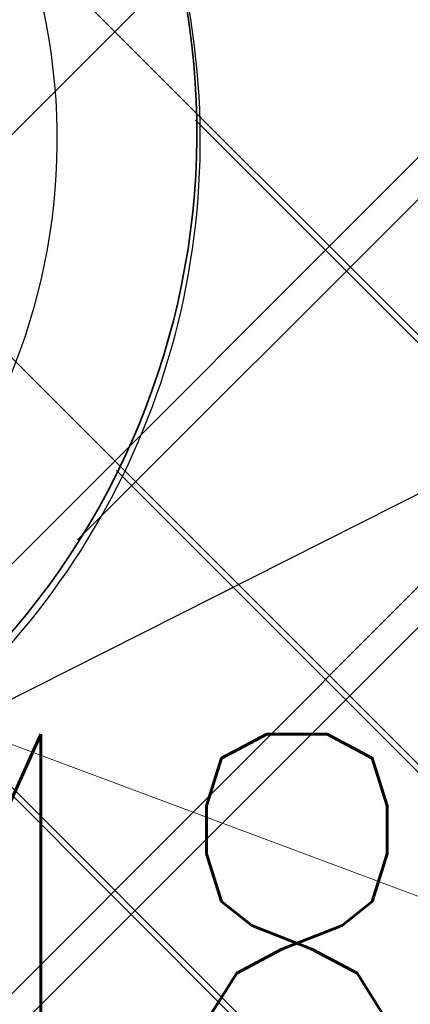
# Model space of a CAD drawing. Header units: metres. Extents: x 7472034 to 8439876, y 5890181 to 5961460.
# Tile 64 of 202: x 8439505.258 to 8439505.666, y 5890383.891 to 5890384.921. Entities that reach past the tile are written whole.
import ezdxf
from ezdxf import colors
from ezdxf.entities.mleader import LeaderData, LeaderLine
from ezdxf.math import Vec2, Vec3

# ---------------------------------------------------------------- set-up
doc = ezdxf.new("R2010")
doc.units = ezdxf.units.M
doc.header["$MEASUREMENT"] = 0
doc.linetypes.add('$0$L218_500', pattern=[1, 0.5, -0.5])
doc.layers.get('0').update_dxf_attribs({"linetype": 'CONTINUOUS', "lineweight": 5})
doc.layers.get('Defpoints').update_dxf_attribs({"linetype": 'CONTINUOUS'})
for name, color, linetype, lineweight in [('### Krawężnik', 6, 'CONTINUOUS', 35), ('_a_widok', 7, 'CONTINUOUS', 5), ('_IS.KD.opis.2', 7, 'CONTINUOUS', 18), ('KOLOR-OBIEKT', 21, 'CONTINUOUS', 13), ('ZAG-obrys 018 wymiary', 7, 'CONTINUOUS', 18), ('ZAG-OBRYS013', 7, 'CONTINUOUS', 13)]:
    doc.layers.add(name, color=color, linetype=linetype, lineweight=lineweight)
for name, color, linetype in [('100_rzut_wym_wew', 7, 'CONTINUOUS'), ('2D - Ogólne', 7, 'CONTINUOUS'), ('_IS.BLOK.KD.doziemne', 7, 'CONTINUOUS')]:
    doc.layers.add(name, color=color, linetype=linetype)
doc.layers.add('_IS_NO', color=11, linetype='CONTINUOUS', lineweight=20, plot=False)
doc.styles.add('DIM', font='simplex.shx', dxfattribs={"width": 0.8})
doc.styles.add('RS', font='Romans.shx', dxfattribs={"width": 0.7})
doc.dimstyles.new('DIM-WEW_500', dxfattribs={"dimscale": 5, "dimtxt": 18, "dimasz": 10, "dimexe": 4, "dimexo": 8, "dimgap": 5, "dimtad": 1, "dimlfac": 0.01, "dimzin": 9, "dimdsep": 46, "dimtxsty": 'DIM', "dimblk": 'ARCHTICK', "dimcen": 5, "dimclrt": 112, "dimadec": 4, "dimazin": 2, "dimtfac": 4, "dimtmove": 0, "dimatfit": 3, "dimldrblk": 'ARCHTICK', "dimfxl": 0, "dimtolj": 1, "dimlwd": 13, "dimarcsym": 0})
pattern_1 = [(45, (967499.202946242, -71042.94610979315), (-0.2245064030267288, 0.2245064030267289), []), (135, (967499.202946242, -71042.94610979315), (-0.2245064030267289, -0.2245064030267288), [])]
pattern_2 = [(45, (967499.2092647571, -71042.97165620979), (-0.2245064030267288, 0.2245064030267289), []), (135, (967499.2092647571, -71042.97165620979), (-0.2245064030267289, -0.2245064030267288), [])]

# ---------------------------------------------------------------- blocks, each defined once
blk = doc.blocks.new('A$C7D7B3C0A')
at = {"layer": '2D - Ogólne', "flags": 128}
blk.add_lwpolyline([(12.35000000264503, 7.399999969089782), (12.35000000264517, 2.300115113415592, -1), (11.05000000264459, 2.300115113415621), (11.05000000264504, 7.399999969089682, -1)], format="xyb", close=True, dxfattribs=at)
at = {"layer": '2D - Ogólne', "lineweight": 25}
blk.add_arc((11.70005968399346, 7.399999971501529), 0.7999999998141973, 359.9985593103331, 180.0014353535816, dxfattribs=at)
blk.add_arc((11.70005968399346, 7.399999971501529), 0.7999999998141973, 359.9985593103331, 180.0014353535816, dxfattribs=at)
blk.add_arc((11.70005968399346, 7.399999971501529), 0.7999999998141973, 359.9985593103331, 180.0014353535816, dxfattribs=at)
blk.add_arc((11.70005968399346, 7.399999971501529), 0.7999999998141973, 359.9985593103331, 180.0014353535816, dxfattribs=at)
blk.add_arc((11.70005968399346, 7.399999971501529), 0.7999999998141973, 359.9985593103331, 180.0014353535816, dxfattribs=at)
blk.add_arc((11.70005968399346, 7.399999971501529), 0.7999999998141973, 359.9985593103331, 180.0014353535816, dxfattribs=at)
blk.add_arc((11.70005968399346, 7.399999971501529), 0.7999999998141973, 359.9985593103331, 180.0014353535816, dxfattribs=at)
blk.add_arc((11.70005968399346, 7.399999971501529), 0.7999999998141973, 359.9985593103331, 180.0014353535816, dxfattribs=at)
blk.add_arc((11.70005968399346, 7.399999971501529), 0.7999999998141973, 359.9985593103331, 180.0014353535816, dxfattribs=at)
blk.add_arc((11.70005968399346, 7.399999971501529), 0.7999999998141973, 359.9985593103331, 180.0014353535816, dxfattribs=at)
blk.add_arc((11.70005968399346, 7.399999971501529), 0.7999999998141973, 359.9985593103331, 180.0014353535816, dxfattribs=at)
blk = doc.blocks.new('_Oblique')
at = {"color": 0, "linetype": 'ByBlock', "lineweight": -2}
blk.add_line((-0.5, -0.5), (0.5, 0.5), dxfattribs=at)
blk = doc.blocks.new('*D80')
at = {"layer": 'Defpoints', "color": 0, "linetype": 'Continuous', "lineweight": 60}
for p in [(8439499.288762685, 5890395.196211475), (8439510.439764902, 5890383.669162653), (8439506.139698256, 5890381.515762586)]:
    blk.add_point(p, dxfattribs=at)
at = {"layer": 'ZAG-obrys 018 wymiary', "color": 0, "linetype": 'Continuous', "lineweight": -2}
for p, q in [((8439500.004080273, 5890395.554430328), (8439503.946488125, 5890397.528720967)), ((8439506.855015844, 5890381.87398144), (8439510.797423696, 5890383.84827208))]:
    blk.add_line(p, q, dxfattribs=at)
at = {"layer": 'ZAG-obrys 018 wymiary', "color": 0, "linetype": 'Continuous', "lineweight": 13}
blk.add_line((8439503.588829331, 5890397.349611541), (8439510.439764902, 5890383.669162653), dxfattribs=at)
at = {"layer": 'ZAG-obrys 018 wymiary', "color": 0, "linetype": 'Continuous', "lineweight": 13, "xscale": 0.3, "yscale": 0.3, "zscale": 0.3}
for p, rotation in [((8439503.588829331, 5890397.349611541), 116.6009277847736), ((8439510.439764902, 5890383.669162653), 296.6009277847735)]:
    blk.add_blockref('_Oblique', p, dxfattribs=dict(at, rotation=rotation))
at = {"layer": 'ZAG-obrys 018 wymiary', "color": 112, "linetype": 'Continuous', "lineweight": 25, "insert": (8439508.246278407, 5890389.389239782), "char_height": 0.8, "attachment_point": 5, "rotation": 296.6009277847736, "style": 'RS'}
blk.add_mtext('\\A1;15.3', dxfattribs=at)
blk = doc.blocks.new('_ArchTick')
at = {"layer": '100_rzut_wym_wew', "color": 0, "linetype": 'Continuous', "const_width": 0.15}
blk.add_lwpolyline([(-0.5, -0.5), (0.5, 0.5)], dxfattribs=at)
blk = doc.blocks.new('*D102')
at = {"layer": 'Defpoints', "color": 0, "linetype": 'Continuous', "lineweight": 60}
for p in [(8439508.583486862, 5890382.740478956), (8439499.059733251, 5890379.425490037), (8439499.642017, 5890378.262743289)]:
    blk.add_point(p, dxfattribs=at)
at = {"layer": 'ZAG-obrys 018 wymiary', "color": 0, "linetype": 'Continuous', "lineweight": -2}
for p, q in [((8439508.225268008, 5890383.455796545), (8439507.822093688, 5890384.260884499)), ((8439499.283798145, 5890378.978060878), (8439498.880623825, 5890379.783148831))]:
    blk.add_line(p, q, dxfattribs=at)
at = {"layer": 'ZAG-obrys 018 wymiary', "color": 0, "linetype": 'Continuous', "lineweight": 13}
blk.add_line((8439508.001203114, 5890383.903225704), (8439499.059733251, 5890379.425490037), dxfattribs=at)
at = {"layer": 'ZAG-obrys 018 wymiary', "color": 0, "linetype": 'Continuous', "lineweight": 13, "xscale": 0.3, "yscale": 0.3, "zscale": 0.3}
for p, rotation in [((8439508.001203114, 5890383.903225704), 26.60092778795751), ((8439499.059733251, 5890379.425490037), 206.6009277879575)]:
    blk.add_blockref('_Oblique', p, dxfattribs=dict(at, rotation=rotation))
at = {"layer": 'ZAG-obrys 018 wymiary', "color": 112, "linetype": 'Continuous', "lineweight": 25, "insert": (8439503.2841115, 5890382.212017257), "char_height": 0.8, "attachment_point": 5, "rotation": 26.600927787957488, "style": 'RS'}
blk.add_mtext('\\A1;10', dxfattribs=at)
blk = doc.blocks.new('*D59')
at = {"layer": 'Defpoints', "color": 0, "linetype": 'Continuous', "lineweight": 60}
for p in [(8439508.173960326, 5890385.686672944), (8439501.841134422, 5890384.283939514), (8439502.562436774, 5890382.854691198)]:
    blk.add_point(p, dxfattribs=at)
at = {"layer": 'ZAG-obrys 018 wymiary', "color": 0, "linetype": 'Continuous', "lineweight": -2}
for p, q in [((8439502.988895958, 5890384.863183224), (8439507.809758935, 5890387.296140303)), ((8439503.710198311, 5890383.433934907), (8439508.531061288, 5890385.866891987))]:
    blk.add_line(p, q, dxfattribs=at)
at = {"layer": 'ZAG-obrys 018 wymiary', "color": 0, "linetype": 'Continuous', "lineweight": 13}
blk.add_line((8439507.452657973, 5890387.11592126), (8439508.173960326, 5890385.686672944), dxfattribs=at)
at = {"layer": 'ZAG-obrys 018 wymiary', "color": 0, "linetype": 'Continuous', "lineweight": 13, "xscale": 0.3, "yscale": 0.3, "zscale": 0.3}
for p, rotation in [((8439507.452657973, 5890387.11592126), 116.7788232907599), ((8439508.173960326, 5890385.686672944), 296.7788232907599)]:
    blk.add_blockref('_Oblique', p, dxfattribs=dict(at, rotation=rotation))
at = {"layer": 'ZAG-obrys 018 wymiary', "color": 112, "linetype": 'Continuous', "lineweight": 25, "insert": (8439508.348960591, 5890386.671625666), "char_height": 0.8, "attachment_point": 5, "rotation": 296.7788232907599, "style": 'RS'}
blk.add_mtext('\\A1;1.6', dxfattribs=at)
blk = doc.blocks.new('*D99')
at = {"layer": 'Defpoints', "color": 0, "linetype": 'Continuous', "lineweight": 60}
for p in [(8439504.999161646, 5890384.086148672), (8439509.435183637, 5890383.200584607), (8439506.264456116, 5890381.592035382)]:
    blk.add_point(p, dxfattribs=at)
at = {"layer": 'ZAG-obrys 018 wymiary', "color": 0, "linetype": 'Continuous', "lineweight": -2}
for p, q in [((8439505.712604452, 5890384.448087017), (8439508.52661057, 5890385.875667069)), ((8439506.977898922, 5890381.953973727), (8439509.791905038, 5890383.381553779))]:
    blk.add_line(p, q, dxfattribs=at)
at = {"layer": 'ZAG-obrys 018 wymiary', "color": 0, "linetype": 'Continuous', "lineweight": 13}
blk.add_line((8439508.169889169, 5890385.694697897), (8439509.435183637, 5890383.200584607), dxfattribs=at)
at = {"layer": 'ZAG-obrys 018 wymiary', "color": 0, "linetype": 'Continuous', "lineweight": 13, "xscale": 0.3, "yscale": 0.3, "zscale": 0.3}
for p, rotation in [((8439508.169889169, 5890385.694697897), 116.8992432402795), ((8439509.435183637, 5890383.200584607), 296.8992432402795)]:
    blk.add_blockref('_Oblique', p, dxfattribs=dict(at, rotation=rotation))
at = {"layer": 'ZAG-obrys 018 wymiary', "color": 112, "linetype": 'Continuous', "lineweight": 25, "insert": (8439509.337618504, 5890384.71909501), "char_height": 0.8, "attachment_point": 5, "rotation": 296.8992432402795, "style": 'RS'}
blk.add_mtext('\\A1;2.8', dxfattribs=at)
blk = doc.blocks.new('*D129')
at = {"layer": 'Defpoints', "color": 0, "linetype": 'Continuous', "lineweight": 60}
for p in [(8439504.056658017, 5890384.681464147, -3.95506969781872e-07), (8439511.551133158, 5890381.882859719), (8439511.527139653, 5890381.818606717)]:
    blk.add_point(p, dxfattribs=at)
at = {"layer": 'ZAG-obrys 018 wymiary', "color": 0, "linetype": 'Continuous', "lineweight": -2}
for p, q in [((8439504.03266451, 5890384.617211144), (8439503.892733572, 5890384.242485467)), ((8439511.527139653, 5890381.818606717), (8439511.387208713, 5890381.44388104))]:
    blk.add_line(p, q, dxfattribs=at)
at = {"layer": 'ZAG-obrys 018 wymiary', "color": 0, "linetype": 'Continuous', "lineweight": 13}
blk.add_line((8439504.03266451, 5890384.617211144), (8439511.527139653, 5890381.818606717), dxfattribs=at)
at = {"layer": 'ZAG-obrys 018 wymiary', "color": 0, "linetype": 'Continuous', "lineweight": 13, "xscale": 0.3, "yscale": 0.3, "zscale": 0.3}
for p, rotation in [((8439504.03266451, 5890384.617211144), 159.523244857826), ((8439511.527139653, 5890381.818606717), 339.523244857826)]:
    blk.add_blockref('_Oblique', p, dxfattribs=dict(at, rotation=rotation))
at = {"layer": 'ZAG-obrys 018 wymiary', "color": 112, "linetype": 'Continuous', "lineweight": 25, "insert": (8439506.582002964, 5890384.30569974), "char_height": 0.8, "attachment_point": 5, "rotation": 339.523244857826, "style": 'RS'}
blk.add_mtext('\\A1;8', dxfattribs=at)
blk = doc.blocks.new('*D140')
at = {"layer": 'Defpoints', "color": 0, "linetype": 'Continuous', "lineweight": 60}
for p in [(8439503.457722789, 5890383.919245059), (8439502.543266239, 5890366.704534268), (8439504.100827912, 5890366.621795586)]:
    blk.add_point(p, dxfattribs=at)
at = {"layer": 'ZAG-obrys 018 wymiary', "color": 0, "linetype": 'Continuous', "lineweight": -2}
for p, q in [((8439504.256596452, 5890383.876808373), (8439505.414721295, 5890383.815288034)), ((8439503.3421399, 5890366.662097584), (8439504.500264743, 5890366.600577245))]:
    blk.add_line(p, q, dxfattribs=at)
at = {"layer": 'ZAG-obrys 018 wymiary', "color": 0, "linetype": 'Continuous', "lineweight": 13}
blk.add_line((8439505.015284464, 5890383.836506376), (8439504.100827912, 5890366.621795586), dxfattribs=at)
at = {"layer": 'ZAG-obrys 018 wymiary', "color": 0, "linetype": 'Continuous', "lineweight": 13, "xscale": 0.3, "yscale": 0.3, "zscale": 0.3}
for p, rotation in [((8439505.015284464, 5890383.836506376), 86.95926916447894), ((8439504.100827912, 5890366.621795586), 266.9592691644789)]:
    blk.add_blockref('_Oblique', p, dxfattribs=dict(at, rotation=rotation))
at = {"layer": 'ZAG-obrys 018 wymiary', "color": 112, "linetype": 'Continuous', "lineweight": 25, "insert": (8439504.035901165, 5890376.710513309), "char_height": 0.8, "attachment_point": 5, "rotation": 86.95926916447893, "style": 'RS'}
blk.add_mtext('\\A1;17.24', dxfattribs=at)
blk = doc.blocks.new('*D147')
at = {"layer": 'Defpoints', "color": 0, "linetype": 'Continuous', "lineweight": 60}
for p in [(8439518.474641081, 5890392.018161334, 2.493151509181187e-06), (8439518.617921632, 5890391.73269587), (8439504.104791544, 5890384.805660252)]:
    blk.add_point(p, dxfattribs=at)
at = {"layer": 'ZAG-obrys 018 wymiary', "color": 0, "linetype": 'Continuous', "lineweight": 13}
blk.add_line((8439504.248072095, 5890384.520194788), (8439518.617921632, 5890391.73269587), dxfattribs=at)
at = {"layer": 'ZAG-obrys 018 wymiary', "color": 0, "linetype": 'Continuous', "lineweight": -2}
for p, q in [((8439518.617921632, 5890391.73269587), (8439518.797355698, 5890391.375199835)), ((8439504.248072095, 5890384.520194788), (8439504.427506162, 5890384.162698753))]:
    blk.add_line(p, q, dxfattribs=at)
at = {"layer": 'ZAG-obrys 018 wymiary', "color": 0, "linetype": 'Continuous', "lineweight": 13, "xscale": 0.3, "yscale": 0.3, "zscale": 0.3}
for p, rotation in [((8439518.617921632, 5890391.73269587), 26.65294594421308), ((8439504.248072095, 5890384.520194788), 206.6529459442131)]:
    blk.add_blockref('_Oblique', p, dxfattribs=dict(at, rotation=rotation))
at = {"layer": 'ZAG-obrys 018 wymiary', "color": 112, "linetype": 'Continuous', "lineweight": 25, "insert": (8439511.163845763, 5890388.662689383), "char_height": 0.8, "attachment_point": 5, "rotation": 26.652945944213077, "style": 'RS'}
blk.add_mtext('\\A1;16.1', dxfattribs=at)
blk = doc.blocks.new('A$C1D2679FE')
at = {"layer": 'KOLOR-OBIEKT', "lineweight": 9, "ltscale": 200}
h = blk.add_hatch(dxfattribs=at)
h.set_pattern_fill('ANSI37', color=253, scale=0.1, angle=16)
h.set_pattern_definition([(61, (-7471780.020262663, -5961378.212846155), (-0.2776917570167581, 0.153927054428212), []), (151, (-7471780.020262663, -5961378.212846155), (-0.153927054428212, -0.2776917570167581), [])])
edge = h.paths.add_edge_path()
edge.add_line((196.975401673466, 33.54016214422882), (192.3495923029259, 34.13512154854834))
edge.add_line((192.3495923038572, 34.13512154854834), (187.7176397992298, 34.7308710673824))
edge.add_line((187.7176398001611, 34.7308710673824), (178.5077782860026, 36.15998750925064))
edge.add_line((178.5077782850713, 36.15998750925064), (176.6601969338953, 36.5026140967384))
edge.add_arc((181.3685569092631, 38.18527459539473), 5.000000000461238, 199.6657310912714, 261.1796204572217)
edge.add_line((180.6018702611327, 33.24440507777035), (187.358021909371, 32.19603671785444))
edge.add_line((187.3580219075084, 32.19603671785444), (192.0230219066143, 31.59603671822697))
edge.add_line((192.0230219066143, 31.59603671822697), (196.6880219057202, 30.9960367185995))
edge.add_line((196.6880219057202, 30.9960367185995), (201.9780219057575, 30.48103671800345))
edge.add_line((201.9780219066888, 30.48103671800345), (207.2680219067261, 29.96603671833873))
edge.add_line((207.2680219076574, 29.96603671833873), (216.468021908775, 29.35603671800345))
edge.add_line((216.4680219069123, 29.35603671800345), (221.8830219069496, 29.11103671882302))
edge.add_line((221.8830219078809, 29.11103671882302), (227.2980219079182, 28.86603671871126))
edge.add_line((227.2980219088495, 28.86603671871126), (233.718021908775, 28.60103671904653))
edge.add_line((233.7180219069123, 28.60103671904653), (240.1380219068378, 28.33603671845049))
edge.add_line((240.1380219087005, 28.33603671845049), (245.3280219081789, 28.076036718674))
edge.add_line((245.3280219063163, 28.076036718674), (246.1380219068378, 28.00603671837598))
edge.add_line((246.1380219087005, 28.00603671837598), (248.4280219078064, 27.98603671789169))
edge.add_line((248.4280219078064, 27.98603671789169), (251.4080219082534, 28.33603671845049))
edge.add_line((251.4080219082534, 28.33603671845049), (255.3380219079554, 29.13603671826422))
edge.add_line((255.3380219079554, 29.13603671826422), (258.1480219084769, 30.35603671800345))
edge.add_line((258.1480219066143, 30.35603671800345), (260.6280219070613, 32.076036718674))
edge.add_line((260.6280219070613, 32.076036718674), (262.7080219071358, 34.29603671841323))
edge.add_line((262.7080219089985, 34.29603671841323), (264.3880219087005, 36.826036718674))
edge.add_line((264.3880219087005, 36.826036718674), (265.608021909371, 39.59603671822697))
edge.add_line((265.6080219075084, 39.59603671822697), (266.4080219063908, 42.53603671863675))
edge.add_line((266.4080219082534, 42.53603671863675), (266.6380219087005, 45.60603671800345))
edge.add_line((266.6380219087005, 45.60603671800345), (266.3380219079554, 48.59603671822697))
edge.add_line((266.3380219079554, 48.59603671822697), (265.628021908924, 51.53603671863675))
edge.add_line((265.6280219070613, 51.53603671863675), (264.5280219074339, 54.28603671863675))
edge.add_line((264.5280219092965, 54.28603671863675), (263.3880219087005, 57.11603671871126))
edge.add_line((263.3880219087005, 57.11603671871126), (262.5430219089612, 59.47103671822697))
edge.add_line((262.5430219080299, 59.47103671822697), (261.6980219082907, 61.826036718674))
edge.add_line((261.6980219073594, 61.826036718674), (260.5980219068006, 65.15103671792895))
edge.add_line((260.5980219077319, 65.15103671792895), (259.4980219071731, 68.47603671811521))
edge.add_line((259.4980219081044, 68.47603671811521), (257.3916487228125, 67.77919145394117))
edge.add_line((257.3916487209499, 67.77919145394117), (258.1675714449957, 64.34697791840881))
edge.add_line((258.167571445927, 64.34697791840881), (259.2776264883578, 60.99158426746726))
edge.add_line((259.2776264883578, 60.99158426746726), (260.1334384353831, 58.60645156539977))
edge.add_line((260.1334384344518, 58.60645156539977), (260.9950570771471, 56.20513570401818))
edge.add_line((260.9950570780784, 56.20513570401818), (262.1522789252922, 53.33238322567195))
edge.add_line((262.1522789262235, 53.33238322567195), (263.1827648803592, 50.75616833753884))
edge.add_line((263.1827648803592, 50.75616833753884), (263.8083402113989, 48.16575780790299))
edge.add_line((263.8083402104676, 48.16575780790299), (264.0684198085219, 45.57363114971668))
edge.add_line((264.0684198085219, 45.57363114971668), (263.8734869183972, 42.97170083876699))
edge.add_line((263.8734869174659, 42.97170083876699), (263.1880731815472, 40.45280535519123))
edge.add_line((263.1880731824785, 40.45280535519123), (262.1337886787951, 38.05906103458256))
edge.add_line((262.1337886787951, 38.05906103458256), (260.6936748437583, 35.89031817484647))
edge.add_line((260.6936748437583, 35.89031817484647), (258.9457271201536, 34.02472012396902))
edge.add_line((258.9457271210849, 34.02472012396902), (256.8967191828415, 32.60363397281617))
edge.add_line((256.8967191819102, 32.60363397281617), (254.5645412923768, 31.59108698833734))
edge.add_line((254.5645412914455, 31.59108698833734), (251.0026761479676, 30.86602538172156))
edge.add_line((251.0026761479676, 30.86602538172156), (248.2893446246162, 30.54734550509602))
edge.add_line((248.2893446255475, 30.54734550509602), (246.2595893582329, 30.56507262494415))
edge.add_line((246.2595893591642, 30.56507262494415), (245.5023283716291, 30.63051493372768))
edge.add_line((245.5023283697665, 30.63051493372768), (240.2548571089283, 30.89339403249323))
edge.add_line((240.2548571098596, 30.89339403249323), (233.8236017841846, 31.1588586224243))
edge.add_line((233.8236017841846, 31.1588586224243), (227.4086662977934, 31.42364957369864))
edge.add_line((227.4086662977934, 31.42364957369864), (221.9987299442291, 31.66842047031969))
edge.add_line((221.9987299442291, 31.66842047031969), (217.4544723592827, 31.90290945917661))
edge.add_line((217.4544723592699, 31.90290945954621), (217.0910134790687, 31.92589690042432))
edge.add_line((217.0910134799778, 31.92589689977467), (214.8768218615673, 32.06593639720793))
edge.add_line((214.876821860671, 32.06593639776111), (207.0033997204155, 32.56390146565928))
edge.add_line((207.0033997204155, 32.56390146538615), (202.2260741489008, 33.02899081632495))
edge.add_line((202.2260741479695, 33.02899081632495), (196.975401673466, 33.54016214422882))
blk = doc.blocks.new('A$C2C426404')
at = {"layer": '_IS_NO', "ltscale": 0.1}
for points, knots in [([(81.48853297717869, 15.975331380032), (78.87586907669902, 16.84686399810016), (76.26450027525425, 17.78992713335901), (72.03847445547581, 21.67736706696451), (65.0990158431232, 30.09408769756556), (58.79946133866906, 33.34467344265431), (58.26247850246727, 34.11525447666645)], [0, 0, 0, 0, 1.278992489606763, 7.78914044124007, 15.74750070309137, 27.64022902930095, 27.64022902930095, 27.64022902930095, 27.64022902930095]), ([(55.69703794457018, 26.44192530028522, 8.07171421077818e-08), (60.47702913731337, 24.37489471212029, 4.118097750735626e-07), (65.41527824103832, 21.38608461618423, 8.932878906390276e-07), (68.42167646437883, 18.98607052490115, -1.681326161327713e-07), (71.60992970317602, 12.73766223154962), (75.29265419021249, 11.98629271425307, 1.662301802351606e-08), (79.75433884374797, 11.20084950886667)], [13.0881689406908, 13.0881689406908, 13.0881689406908, 13.0881689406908, 21.71831455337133, 28.5577747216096, 34.1003045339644, 40.71973107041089, 40.71973107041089, 40.71973107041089, 40.71973107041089]), ([(27.67626924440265, 23.09287754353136, 1.829566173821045e-06), (31.68315875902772, 23.09132452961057, 2.263426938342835e-06), (38.09081487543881, 23.52010669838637, 2.956097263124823e-06), (46.0190905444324, 20.44823641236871), (52.02710655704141, 18.01596992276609, 1.18983141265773e-07), (57.48081744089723, 14.61059598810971, 3.880691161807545e-08), (63.15046560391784, 12.16836789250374), (64.01579423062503, 9.527138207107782), (68.70553139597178, 8.717305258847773), (72.93792583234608, 7.781059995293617)], [0, 0, 0, 0, 11.95042031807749, 19.07916594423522, 25.47980302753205, 30.85202744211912, 32.94528240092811, 39.66304915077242, 46.67346183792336, 46.67346183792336, 46.67346183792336, 46.67346183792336])]:
    blk.add_open_spline(points, degree=3, knots=knots, dxfattribs=at)
at = {"layer": '_IS_NO'}
for points, knots in [([(50.6228041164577, 30.56321178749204, 1.829566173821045e-06), (53.11749188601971, 30.21319374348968), (56.38514522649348, 30.67444155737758), (60.99540497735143, 30.04553546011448), (68.19327101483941, 22.54355850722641, -2.469325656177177e-08), (70.8769634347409, 19.46133922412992, 5.150448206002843e-09), (74.71212187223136, 14.31917844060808, -1.219795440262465e-09), (78.88802252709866, 13.86142715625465), (82.75564656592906, 12.70757211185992)], [0, 0, 0, 0, 7.578698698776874, 9.67195365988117, 16.27655537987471, 24.33370670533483, 30.35915105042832, 36.79354326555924, 36.79354326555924, 36.79354326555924, 36.79354326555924]), ([(22.24795573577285, 20.37028996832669, 1.829566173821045e-06), (26.42848519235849, 20.36833205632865, 2.595275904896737e-06), (34.77398029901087, 19.71811303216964, 3.653563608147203e-06), (38.92662956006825, 20.04217899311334, -5.197057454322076e-07), (43.77274004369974, 17.83557516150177, 1.833094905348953e-07), (51.08127841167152, 15.06439746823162, -1.538063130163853e-07), (58.09044384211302, 9.696452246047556, 2.324577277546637e-08), (65.34780037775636, 7.091900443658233, 5.796258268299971e-09), (69.6463277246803, 6.131249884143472)], [0, 0, 0, 0, 12.09868180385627, 16.72159260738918, 20.95800891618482, 26.67839108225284, 41.1845399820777, 48.39980958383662, 48.39980958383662, 48.39980958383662, 48.39980958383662]), ([(61.00408007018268, 18.25321295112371, -1.4627991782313e-07), (63.26592587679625, 17.29233643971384, -1.146969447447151e-07), (66.21503704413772, 16.0340788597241, -3.511225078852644e-09), (68.00314718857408, 11.12305079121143, -2.577520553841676e-08), (71.87222415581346, 10.22267535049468, -9.073252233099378e-09), (76.34470127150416, 9.479967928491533)], [23.00202883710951, 23.00202883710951, 23.00202883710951, 23.00202883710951, 32.14254341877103, 37.86969472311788, 44.68132462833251, 44.68132462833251, 44.68132462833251, 44.68132462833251])]:
    blk.add_open_spline(points, degree=3, knots=knots, dxfattribs=at)
blk = doc.blocks.new('JPII.KD_aktualizacja rzędnych_20.12.2024')
at = {"layer": '_IS.KD.opis.2', "color": 0}
ml = blk.add_multileader_mtext('Standard', dxfattribs=at)
ml.set_content('\\A1;{\\C134;W9\\H0.7x;\\C256;\\S134,20/133,40;}', style='RS')
ml.set_leader_properties()
ml.build(insert=Vec2(0, 0))
ml.multileader.update_dxf_attribs({"text_left_attachment_type": 2, "text_right_attachment_type": 2, "dogleg_length": 0.2, "arrow_head_size": 0.25})
ctx = ml.context
ctx.base_point, ctx.char_height, ctx.arrow_head_size, ctx.landing_gap_size, ctx.plane_origin = Vec3(8438644.432741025, 5890682.333537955), 0.75, 0.25, 0.3, Vec3(8438599.552965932, 5890660.857579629)
ctx.left_attachment, ctx.right_attachment, ctx.text_align_type = 2, 2, 1
notes = []
notes.append((ctx, [(1, (1, 1, 0), (8438648.050241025, 5890682.333537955), (-1, 0), 0.2, [(3, [(8438648.60029708, 5890678.701948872)], 0, [])])]))
ctx.mtext.insert, ctx.mtext.width, ctx.mtext.defined_height, ctx.mtext.alignment, ctx.mtext.flow_direction = Vec3(8438646.141491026, 5890683.046037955), 5.636513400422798, 1.586986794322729, 2, 5
ml = blk.add_multileader_mtext('Standard', dxfattribs=at)
ml.set_content('\\A1;{\\H0.7x;\\C256;\\S132,41/;}', style='RS')
ml.set_leader_properties()
ml.build(insert=Vec2(0, 0))
ml.multileader.update_dxf_attribs({"text_left_attachment_type": 2, "text_right_attachment_type": 2, "dogleg_length": 0.2, "arrow_head_size": 0.25})
ctx = ml.context
ctx.base_point, ctx.char_height, ctx.arrow_head_size, ctx.landing_gap_size, ctx.plane_origin = Vec3(8438649.3536759, 5890682.126627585, 3.692561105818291e-07), 0.75, 0.25, 0.3, Vec3(8438606.654774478, 5890663.838757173, 3.692561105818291e-07)
ctx.left_attachment, ctx.right_attachment, ctx.text_align_type = 2, 2, 1
notes.append((ctx, [(1, (1, 1, 0), (8438651.816175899, 5890682.126627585, 3.692561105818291e-07), (-1, 0), 0.2, [(0, [(8438653.638272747, 5890680.255693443, 3.692561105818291e-07)], 0, [])])]))
ctx.mtext.insert, ctx.mtext.width, ctx.mtext.alignment, ctx.mtext.flow_direction = Vec3(8438650.484925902, 5890682.526627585, 3.692561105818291e-07), 9.34447490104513, 2, 5
ml = blk.add_multileader_mtext('Standard', dxfattribs=at)
ml.set_content('\\A1;\\pxt7;{\\H0.7x;\\C256;\\S132,48/;}', style='RS')
ml.set_leader_properties()
ml.build(insert=Vec2(0, 0))
ml.multileader.update_dxf_attribs({"text_left_attachment_type": 2, "text_right_attachment_type": 2, "dogleg_length": 0.2, "arrow_head_size": 0.25})
ctx = ml.context
ctx.base_point, ctx.char_height, ctx.arrow_head_size, ctx.landing_gap_size, ctx.plane_origin = Vec3(8438644.03403634, 5890679.580975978), 0.75, 0.25, 0.3, Vec3(8438593.197980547, 5890647.838351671)
ctx.left_attachment, ctx.right_attachment, ctx.text_align_type = 2, 2, 1
notes.append((ctx, [(1, (1, 1, 0), (8438646.60153634, 5890679.580975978), (-1, 0), 0.2, [(0, [(8438647.431608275, 5890676.083578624)], 0, [])])]))
ctx.mtext.insert, ctx.mtext.width, ctx.mtext.alignment, ctx.mtext.flow_direction = Vec3(8438645.21778634, 5890679.980975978), 9.34447490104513, 2, 5
for ctx, leaders in notes:
    for number, flags, end, landing, length, lines in leaders:
        leader = LeaderData()
        leader.index, (leader.has_last_leader_line, leader.has_dogleg_vector, leader.attachment_direction) = number, flags
        leader.last_leader_point, leader.dogleg_vector, leader.dogleg_length = Vec3(end), Vec3(landing), length
        for number, points, colour, breaks in lines:
            line = LeaderLine()
            line.index, line.vertices, line.color, line.breaks = number, Vec3.list(points), colors.encode_raw_color(colour), breaks
            leader.lines.append(line)
        ctx.leaders.append(leader)

msp = doc.modelspace()

# ---------------------------------------------------------------- hatches: boundary and pattern name
at = {"layer": 'KOLOR-OBIEKT', "lineweight": 9}
h = msp.add_hatch(dxfattribs=at)
h.set_pattern_fill('ANSI37', color=73, scale=0.1)
h.set_pattern_definition(pattern_2)
edge = h.paths.add_edge_path()
edge.add_arc((8439443.60123986, 5890379.17988472), 6.652831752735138, 296.7043321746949, 335.0331150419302)
edge.add_arc((8439476.194075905, 5890367.917634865), 27.87464989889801, 155.1393615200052, 162.3446315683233, ccw=False)
edge.add_arc((8439457.399943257, 5890376.211109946), 7.345078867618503, 127.98309878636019, 152.2023641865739, ccw=False)
edge.add_arc((8439457.741930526, 5890376.488713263), 7.349948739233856, 107.1989600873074, 131.4182254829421, ccw=False)
edge.add_line((8439455.568618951, 5890383.509999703), (8439473.898437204, 5890392.710084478))
edge.add_arc((8439481.742870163, 5890376.384611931), 18.11232128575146, 99.26977735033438, 115.6644084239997, ccw=False)
edge.add_line((8439478.825278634, 5890394.260401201), (8439481.377171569, 5890394.321440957))
edge.add_arc((8439482.909595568, 5890377.390082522), 17.00056533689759, 88.22393661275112, 95.17163768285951, ccw=False)
edge.add_arc((8439482.561499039, 5890405.235869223), 10.88860248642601, 274.6092070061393, 298.9976789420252)
edge.add_arc((8443006.923870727, 5883371.657126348), 7856.29059094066, 116.59181359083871, 116.61107962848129, ccw=False)
edge.add_arc((8439465.895823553, 5890431.340313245), 42.15757971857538, 305.2087751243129, 306.7865132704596)
edge.add_arc((8439488.80074795, 5890400.283338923), 3.577668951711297, 310.8590814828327, 340.7280968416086)
edge.add_line((8439492.177934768, 5890399.102523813), (8439493.275267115, 5890403.980640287))
edge.add_line((8439493.275267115, 5890403.980640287), (8439502.266345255, 5890408.28072203))
edge.add_line((8439502.266345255, 5890408.28072203), (8439504.844191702, 5890407.694009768))
edge.add_line((8439504.844191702, 5890407.694009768), (8439506.125281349, 5890405.329609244))
edge.add_arc((8439507.019670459, 5890405.776898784), 0.9999999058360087, 206.5699188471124, 283.6833393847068)
edge.add_line((8439507.256226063, 5890404.805280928), (8439511.624560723, 5890406.970734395))
edge.add_line((8439511.624560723, 5890406.970734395), (8439511.39896348, 5890407.420225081))
edge.add_line((8439511.39896348, 5890407.420225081), (8439510.561982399, 5890407.017405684))
edge.add_line((8439510.561982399, 5890407.017405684), (8439509.330427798, 5890409.481424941))
edge.add_line((8439509.330427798, 5890409.481424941), (8439512.635426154, 5890411.138401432))
edge.add_line((8439512.635426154, 5890411.138401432), (8439512.638568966, 5890411.136467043))
edge.add_line((8439512.638568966, 5890411.136467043), (8439515.998443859, 5890412.829496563))
edge.add_line((8439515.998443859, 5890412.829496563), (8439517.239018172, 5890410.325621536))
edge.add_line((8439517.239018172, 5890410.325621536), (8439513.919446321, 5890408.633274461))
edge.add_line((8439513.919446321, 5890408.633274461), (8439514.091312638, 5890408.235941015))
edge.add_line((8439514.091312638, 5890408.235941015), (8439518.839102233, 5890410.604261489))
edge.add_line((8439518.839102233, 5890410.604261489), (8439518.585943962, 5890412.843737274))
edge.add_line((8439518.585943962, 5890412.843737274), (8439518.274555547, 5890413.628049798))
edge.add_line((8439518.274555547, 5890413.628049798), (8439517.839658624, 5890414.494365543))
edge.add_line((8439517.839658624, 5890414.494365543), (8439524.310164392, 5890417.742607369))
edge.add_line((8439524.310164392, 5890417.742607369), (8439525.122207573, 5890416.124990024))
edge.add_line((8439525.122207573, 5890416.124990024), (8439526.840645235, 5890414.670893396))
edge.add_line((8439526.840645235, 5890414.670893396), (8439527.244697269, 5890414.489695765))
edge.add_arc((8439552.769967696, 5890317.570311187), 100.2242811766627, 102.79246926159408, 104.75471345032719, ccw=False)
edge.add_arc((8439529.321881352, 5890420.105147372), 4.960037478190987, 284.6730648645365, 320.3902958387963)
edge.add_arc((8435016.013859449, 5889290.11735932), 4655.555010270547, 14.00691021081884, 14.04831962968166)
edge.add_line((8439532.327549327, 5890420.207226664), (8439525.877549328, 5890423.127226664))
edge.add_line((8439525.877549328, 5890423.127226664), (8439431.028022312, 5890376.803268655))
edge.add_line((8439431.028022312, 5890376.803268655), (8439435.479127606, 5890375.417226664))
edge.add_line((8439435.479127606, 5890375.417226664), (8439446.590932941, 5890373.236661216))
edge = h.paths.add_edge_path()
edge.add_arc((8439530.228804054, 5890405.916425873), 3.001836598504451, 99.44813666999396, 208.2631515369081)
edge.add_line((8439527.5848402, 5890404.494990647), (8439533.209264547, 5890393.206690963))
edge.add_line((8439533.209264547, 5890393.206690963), (8439519.17443581, 5890386.185049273))
edge.add_line((8439519.17443581, 5890386.185049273), (8439523.57812012, 5890377.411604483))
edge.add_line((8439523.57812012, 5890377.411604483), (8439517.455507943, 5890374.324033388))
edge.add_line((8439517.455507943, 5890374.324033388), (8439517.445860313, 5890374.319191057))
edge.add_line((8439517.445860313, 5890374.319191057), (8439517.33905848, 5890374.265585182))
edge.add_line((8439517.33905848, 5890374.265585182), (8439516.815779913, 5890375.308140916))
edge.add_line((8439516.815779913, 5890375.308140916), (8439511.370501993, 5890372.574998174))
edge.add_line((8439511.370501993, 5890372.574998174), (8439511.888417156, 5890371.529804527))
edge.add_line((8439511.888417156, 5890371.529804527), (8439506.425671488, 5890368.787948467))
edge.add_line((8439506.425671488, 5890368.787948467), (8439505.890341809, 5890369.841556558))
edge.add_line((8439505.890341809, 5890369.841556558), (8439505.8884594, 5890369.869391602))
edge.add_line((8439505.8884594, 5890369.869391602), (8439500.283276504, 5890366.97762632))
edge.add_line((8439500.283276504, 5890366.97762632), (8439519.478066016, 5890366.160130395))
edge.add_line((8439519.478066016, 5890366.160130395), (8439542.767549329, 5890378.417226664))
edge.add_line((8439542.767549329, 5890378.417226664), (8439538.675788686, 5890394.802262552))
edge.add_line((8439538.675788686, 5890394.802262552), (8439537.066416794, 5890401.238139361))
edge.add_line((8439537.066416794, 5890401.238139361), (8439535.557306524, 5890407.69906358))
edge.add_arc((8439531.145391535, 5890400.872499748), 8.128158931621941, 57.12596579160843, 99.98506404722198)
edge = h.paths.add_edge_path()
edge.add_line((8439470.194509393, 5890384.137651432), (8439461.355169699, 5890379.697090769))
edge.add_line((8439461.355169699, 5890379.697090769), (8439460.080861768, 5890379.068371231))
edge.add_line((8439460.080861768, 5890379.068371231), (8439457.869254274, 5890377.642639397))
edge.add_arc((8439460.609507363, 5890373.444653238), 5.013190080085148, 123.1346622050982, 204.022759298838)
edge.add_line((8439456.030540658, 5890371.403786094), (8439459.447549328, 5890370.707226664))
edge.add_line((8439459.447549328, 5890370.707226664), (8439480.497107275, 5890367.736747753))
edge.add_line((8439480.497107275, 5890367.736747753), (8439497.963342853, 5890367.082590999))
edge.add_line((8439497.963342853, 5890367.082590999), (8439496.62020549, 5890369.722641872))
edge.add_line((8439496.62020549, 5890369.722641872), (8439494.91788047, 5890373.087302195))
edge.add_arc((8439489.468037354, 5890366.363615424), 8.654984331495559, 50.97371617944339, 58.22889977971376)
edge.add_line((8439494.025120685, 5890373.721722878), (8439490.036071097, 5890376.575637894))
edge.add_line((8439490.036071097, 5890376.575637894), (8439489.954459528, 5890375.592465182))
edge.add_line((8439489.954459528, 5890375.592465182), (8439490.917133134, 5890375.538648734))
edge.add_line((8439490.917133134, 5890375.538648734), (8439490.678913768, 5890371.956837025))
edge.add_line((8439490.678913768, 5890371.956837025), (8439482.55041443, 5890372.440399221))
edge.add_line((8439482.55041443, 5890372.440399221), (8439482.851718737, 5890376.020734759))
edge.add_line((8439482.851718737, 5890376.020734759), (8439487.354100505, 5890375.749064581))
edge.add_line((8439487.354100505, 5890375.749064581), (8439487.521080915, 5890378.34061919))
edge.add_line((8439487.521080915, 5890378.34061919), (8439481.803471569, 5890382.401025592))
edge.add_arc((8439487.942466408, 5890392.088814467), 11.46911116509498, 231.6002274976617, 237.6382272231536, ccw=False)
edge.add_line((8439480.818489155, 5890383.100518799), (8439480.351152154, 5890383.41057529))
edge.add_line((8439480.351152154, 5890383.41057529), (8439479.210044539, 5890382.939428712))
edge.add_line((8439479.210044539, 5890382.939428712), (8439480.412913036, 5890383.399613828))
edge.add_arc((8439474.682487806, 5890375.167564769), 10.03017472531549, 55.15777404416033, 116.5800473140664)
h.paths.add_polyline_path([(8439461.898919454, 5890370.792156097), (8439462.257176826, 5890373.552492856)], flags=16)
h = msp.add_hatch(dxfattribs=at)
h.set_pattern_fill('ANSI37', color=253, scale=0.1)
h.set_pattern_definition(pattern_2)
edge = h.paths.add_edge_path()
edge.add_arc((8439529.163071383, 5890420.279666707), 5.193757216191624, 276.50229096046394, 320.0240354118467, ccw=False)
edge.add_line((8439529.751227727, 5890415.119319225), (8439525.812744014, 5890414.153171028))
edge.add_line((8439525.812744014, 5890414.153171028), (8439519.208160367, 5890410.804184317))
edge.add_line((8439519.208160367, 5890410.804184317), (8439517.988028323, 5890410.126512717))
edge.add_line((8439517.988028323, 5890410.126512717), (8439514.091312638, 5890408.235941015))
edge.add_line((8439514.091312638, 5890408.235941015), (8439511.613697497, 5890406.992378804))
edge.add_line((8439511.613697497, 5890406.992378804), (8439509.258949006, 5890405.810485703))
edge.add_line((8439509.258949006, 5890405.810485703), (8439507.371756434, 5890404.83508177))
edge.add_arc((8439506.940777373, 5890405.737469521), 1.000023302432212, 206.5712342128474, 295.5290722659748, ccw=False)
edge.add_line((8439506.046377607, 5890405.290148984), (8439504.844186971, 5890407.693988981))
edge.add_line((8439504.844186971, 5890407.693988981), (8439502.261629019, 5890408.281795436))
edge.add_line((8439502.261629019, 5890408.281795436), (8439499.350132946, 5890407.011538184))
edge.add_line((8439499.350132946, 5890407.011538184), (8439493.30510976, 5890403.995621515))
edge.add_line((8439493.30510976, 5890403.995621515), (8439492.177918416, 5890399.102451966))
edge.add_arc((8439488.801253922, 5890400.282879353), 3.577047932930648, 293.05521913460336, 340.73119789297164, ccw=False)
edge.add_line((8439490.202090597, 5890396.991537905), (8439487.801423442, 5890395.78932472))
edge.add_arc((8439482.51122255, 5890404.317896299), 10.03607286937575, 278.1216072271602, 301.8109775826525, ccw=False)
edge.add_line((8439483.9290645, 5890394.382480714), (8439478.825278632, 5890394.260401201))
edge.add_arc((8439481.742870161, 5890376.384611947), 18.11232126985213, 99.26977735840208, 115.6644084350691)
edge.add_line((8439473.898437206, 5890392.710084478), (8439455.537130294, 5890383.494194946))
edge.add_arc((8439458.368862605, 5890375.380272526), 8.593860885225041, 109.2388197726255, 150.5606865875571)
edge.add_line((8439450.884668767, 5890379.604167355), (8439456.921008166, 5890377.849276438))
edge.add_line((8439456.921008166, 5890377.849276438), (8439458.055979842, 5890377.519316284))
edge.add_arc((8439462.056345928, 5890374.376166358), 5.087466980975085, 112.4172144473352, 141.842727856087, ccw=False)
edge.add_line((8439460.116249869, 5890379.079181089), (8439470.201913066, 5890384.141371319))
edge.add_arc((8439474.670732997, 5890375.058466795), 10.12272227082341, 52.60385305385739, 116.19734301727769, ccw=False)
edge.add_line((8439480.818489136, 5890383.100518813), (8439494.035062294, 5890373.735722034))
edge.add_arc((8439499.404929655, 5890380.165137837), 8.376924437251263, 230.1312663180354, 239.1071883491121)
edge.add_arc((8439492.046879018, 5890368.073539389), 5.778072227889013, 28.405105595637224, 58.05675779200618, ccw=False)
edge.add_line((8439497.129307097, 5890370.822183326), (8439498.920012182, 5890367.249241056))
edge.add_line((8439498.920012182, 5890367.249241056), (8439502.137476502, 5890368.864147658))
edge.add_line((8439502.137476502, 5890368.864147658), (8439500.881438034, 5890371.366619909))
edge.add_arc((8439501.41146424, 5890371.651481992), 0.6017260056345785, 32.69127385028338, 208.2557647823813, ccw=False)
edge.add_line((8439501.917872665, 5890371.97648152), (8439503.213570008, 5890369.395299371))
edge.add_line((8439503.213570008, 5890369.395299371), (8439521.788261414, 5890378.745992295))
edge.add_line((8439521.788261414, 5890378.745992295), (8439512.863585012, 5890396.520876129))
edge.add_arc((8439515.497668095, 5890397.863594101), 2.956566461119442, 115.92003145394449, 207.0101116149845, ccw=False)
edge.add_line((8439514.20530482, 5890400.522744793), (8439524.043376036, 5890405.489377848))
edge.add_line((8439524.043376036, 5890405.489377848), (8439526.586557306, 5890407.103247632))
edge.add_line((8439526.586557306, 5890407.103247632), (8439529.129738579, 5890408.717117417))
edge.add_arc((8439531.212438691, 5890401.016589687), 7.97720296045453, 58.08019787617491, 105.13424418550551, ccw=False)
edge.add_line((8439535.43023892, 5890407.787551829), (8439533.14312037, 5890416.942853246))
edge = h.paths.add_edge_path(flags=16)
edge.add_line((8439502.061371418, 5890393.458260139), (8439496.04637926, 5890390.43770596))
edge.add_arc((8439496.464019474, 5890389.751908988), 0.8029575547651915, 121.3407965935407, 301.694103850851)
edge.add_line((8439496.8858806, 5890389.068700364), (8439502.900872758, 5890392.089254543))
edge.add_arc((8439502.27990767, 5890392.650368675), 0.83692694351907, 317.898520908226, 465.1363795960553)
edge = h.paths.add_edge_path(flags=16)
edge.add_line((8439505.00109902, 5890384.089630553), (8439500.444638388, 5890381.798632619))
edge.add_arc((8439500.084983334, 5890382.51322949), 0.8000002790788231, 116.620304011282, 296.7160130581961, ccw=False)
edge.add_line((8439499.72652247, 5890383.228426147), (8439504.283989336, 5890385.517420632))
edge.add_arc((8439504.642916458, 5890384.80371257), 0.7988791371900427, -63.361719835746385, 116.69803695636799, ccw=False)
at = {"layer": 'KOLOR-OBIEKT', "lineweight": 9, "ltscale": 200}
h = msp.add_hatch(dxfattribs=at)
h.set_pattern_fill('ANSI37', color=231, scale=0.1)
h.set_pattern_definition(pattern_1)
edge = h.paths.add_edge_path()
edge.add_line((8439512.863585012, 5890396.520876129), (8439521.788261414, 5890378.745992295))
edge.add_line((8439521.788261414, 5890378.745992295), (8439503.213570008, 5890369.395299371))
edge.add_line((8439503.213570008, 5890369.395299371), (8439501.917872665, 5890371.97648152))
edge.add_arc((8439501.411425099, 5890371.65154851), 0.6017230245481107, 32.6839302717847, 208.2631083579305)
edge.add_line((8439500.881438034, 5890371.366619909), (8439502.137476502, 5890368.864147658))
edge.add_line((8439502.137476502, 5890368.864147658), (8439498.920012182, 5890367.249241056))
edge.add_line((8439498.920012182, 5890367.249241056), (8439497.129307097, 5890370.822183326))
edge.add_line((8439497.129307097, 5890370.822183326), (8439495.555644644, 5890372.655868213))
edge.add_line((8439495.555644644, 5890372.655868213), (8439494.901445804, 5890373.120452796))
edge.add_line((8439494.901445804, 5890373.120452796), (8439497.963342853, 5890367.082590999))
edge.add_line((8439497.963342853, 5890367.082590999), (8439500.283276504, 5890366.97762632))
edge.add_line((8439500.283276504, 5890366.97762632), (8439505.893878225, 5890369.872187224))
edge.add_line((8439505.893878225, 5890369.872187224), (8439506.425671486, 5890368.787948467))
edge.add_line((8439506.425671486, 5890368.787948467), (8439511.888417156, 5890371.529804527))
edge.add_line((8439511.888417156, 5890371.529804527), (8439511.370501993, 5890372.574998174))
edge.add_line((8439511.370501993, 5890372.574998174), (8439516.815852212, 5890375.308177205))
edge.add_line((8439516.815852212, 5890375.308177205), (8439517.338986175, 5890374.26554889))
edge.add_line((8439517.338986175, 5890374.26554889), (8439523.580028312, 5890377.407811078))
edge.add_line((8439523.580028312, 5890377.407811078), (8439519.172527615, 5890386.188842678))
edge.add_line((8439519.172527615, 5890386.188842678), (8439530.098737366, 5890391.695090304))
edge.add_line((8439530.098737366, 5890391.695090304), (8439523.347480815, 5890405.140094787))
edge.add_line((8439523.347480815, 5890405.140094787), (8439514.198986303, 5890400.548291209))
edge.add_arc((8439515.544616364, 5890397.867007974), 3.00000000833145, 116.6502652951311, 206.6609883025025)
h.paths.add_polyline_path([(8439514.64326723, 5890399.651613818), (8439522.901414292, 5890403.796535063), (8439528.750976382, 5890392.142141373), (8439520.49282829, 5890387.997219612)], flags=16)
at = {"layer": 'KOLOR-OBIEKT', "lineweight": 9}
h = msp.add_hatch(dxfattribs=at)
h.set_pattern_fill('ANSI37', color=250, scale=0.1)
h.set_pattern_definition(pattern_1)
h.paths.add_polyline_path([(8439501.732551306, 5890396.420965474), (8439492.791081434, 5890391.943192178), (8439499.642017, 5890378.262743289), (8439508.58348686, 5890382.740478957)])

# ---------------------------------------------------------------- linework, layer by layer
at = {"layer": '_a_widok', "lineweight": 35, "flags": 128}
msp.add_lwpolyline([(8439505.002105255, 5890384.087627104), (8439500.444638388, 5890381.798632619, -1), (8439499.726522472, 5890383.228426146), (8439504.283989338, 5890385.517420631, -1)], format="xyb", close=True, dxfattribs=at)

# ---------------------------------------------------------------- block references
at = {"layer": '### Krawężnik', "color": 1, "linetype": 'Continuous', "lineweight": 60, "ltscale": 0.2}
msp.add_blockref('A$C1D2679FE', (8439279.223208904, 5890335.266736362), dxfattribs=at)
at = {"layer": '_a_widok', "color": 0, "linetype": 'Continuous', "lineweight": 60, "ltscale": 0.2}
msp.add_blockref('A$C2C426404', (8439438.733810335, 5890365.88383195), dxfattribs=at)
msp.add_blockref('A$C2C426404', (8439438.733810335, 5890365.88383195), dxfattribs=at)
at = {"layer": '_IS.BLOK.KD.doziemne', "linetype": '$0$L218_500'}
msp.add_blockref('JPII.KD_aktualizacja rzędnych_20.12.2024', (859.6212462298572, -295.8072097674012), dxfattribs=at)
at = {"layer": 'ZAG-OBRYS013', "linetype": 'Continuous', "lineweight": 25, "rotation": 296.6009277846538}
msp.add_blockref('A$C7D7B3C0A', (8439492.791081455, 5890391.94319219), dxfattribs=at)

# ---------------------------------------------------------------- dimensions: what is measured, and where the dimension line sits
at = {"layer": 'ZAG-obrys 018 wymiary', "linetype": 'Continuous', "lineweight": 25}
for base, p1, p2, angle, picture, middle in [((8439510.439764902, 5890383.669162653), (8439499.288762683, 5890395.196211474), (8439506.139698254, 5890381.515762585), 296.6009277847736, '*D80', (8439507.709790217, 5890389.120575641)), ((8439511.527139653, 5890381.818606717), (8439504.056658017, 5890384.681464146, -3.95506969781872e-07), (8439511.551133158, 5890381.882859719), 339.52324485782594, '*D129', (8439506.372106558, 5890383.743611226)), ((8439499.059733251, 5890379.425490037), (8439508.58348686, 5890382.740478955), (8439499.642017, 5890378.262743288), 206.6009277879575, '*D102', (8439503.55277564, 5890381.675529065)), ((8439504.100827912, 5890366.621795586), (8439503.457722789, 5890383.919245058), (8439502.543266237, 5890366.704534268), 266.95926916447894, '*D140', (8439504.635056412, 5890376.678685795))]:
    dim = msp.add_linear_dim(base=base, p1=p1, p2=p2, angle=angle, dimstyle='DIM-WEW_500', override={"dimscale": 0.1, "dimtxt": 8, "dimasz": 3, "dimgap": 2, "dimlfac": 1, "dimtxsty": 'RS', "dimblk1": 'Oblique', "dimblk2": 'Oblique', "dimsah": 1, "dimfxl": 50, "dimfxlon": 1}, dxfattribs=at)
    dim.commit()
    dim.dimension.update_dxf_attribs({"geometry": picture, "text_midpoint": middle, "dimtype": 161})
for p1, p2, distance, override, picture, middle in [((8439504.104791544, 5890384.805660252), (8439518.474641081, 5890392.018161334, 2.493151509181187e-06), -0.3194054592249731, {"dimscale": 0.1, "dimtxt": 8, "dimasz": 3, "dimgap": 2, "dimdec": 1, "dimlfac": 1, "dimtxsty": 'RS', "dimblk1": 'Oblique', "dimblk2": 'Oblique', "dimsah": 1, "dimfxl": 50, "dimfxlon": 1}, '*D147', (8439511.163845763, 5890388.662689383)), ((8439501.84113442, 5890384.283939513), (8439502.562436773, 5890382.854691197), 6.285643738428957, {"dimscale": 0.1, "dimtxt": 8, "dimasz": 3, "dimgap": 2, "dimlfac": 1, "dimtxsty": 'RS', "dimblk1": 'Oblique', "dimblk2": 'Oblique', "dimsah": 1, "dimfxl": 50, "dimfxlon": 1}, '*D59', (8439508.348960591, 5890386.671625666)), ((8439504.999161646, 5890384.086148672), (8439506.264456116, 5890381.592035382), 3.5554104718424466, {"dimscale": 0.1, "dimtxt": 8, "dimasz": 3, "dimgap": 2, "dimlfac": 1, "dimtxsty": 'RS', "dimblk1": 'Oblique', "dimblk2": 'Oblique', "dimsah": 1, "dimfxl": 50, "dimfxlon": 1}, '*D99', (8439509.337618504, 5890384.71909501))]:
    dim = msp.add_aligned_dim(p1=p1, p2=p2, distance=distance, dimstyle='DIM-WEW_500', override=override, dxfattribs=at)
    dim.commit()
    dim.dimension.update_dxf_attribs({"geometry": picture, "text_midpoint": middle})

doc.saveas('drawing.dxf')
